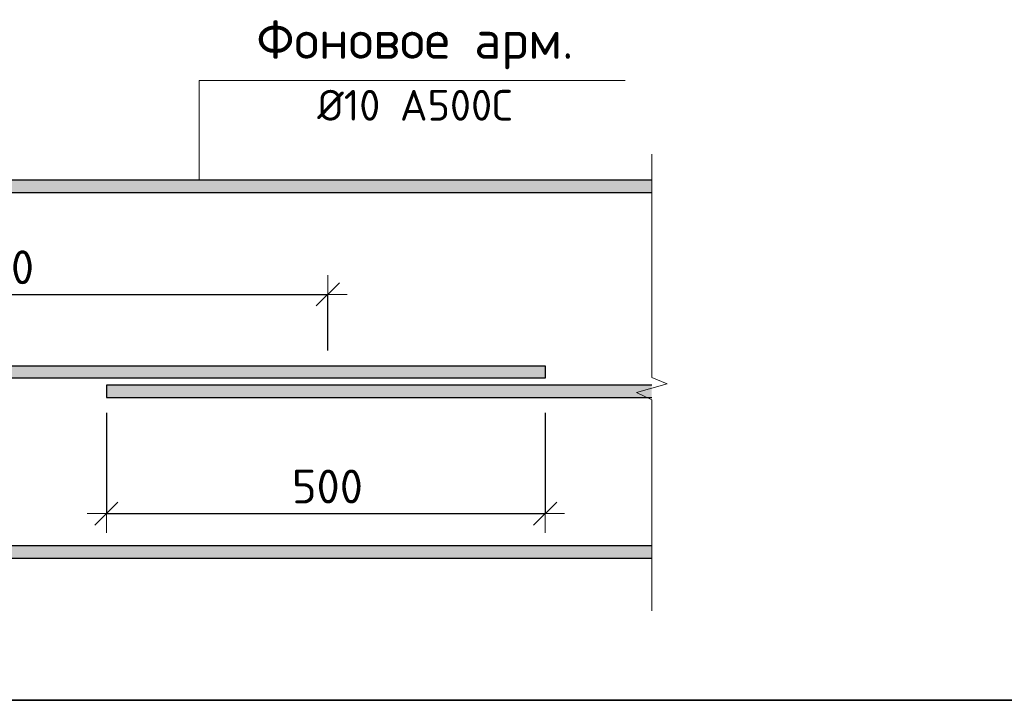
# Model space of a CAD drawing. Header units: metres. Extents: x -38 to 102, y -15 to 21.
# Tile 207 of 229: x 76.585 to 77.545, y 6.576 to 7.24. Entities that reach past the tile are written whole.
import ezdxf

# ---------------------------------------------------------------- set-up
doc = ezdxf.new("R2010")
doc.units = ezdxf.units.M
doc.header["$PDMODE"] = 65
for name, color, linetype, lineweight, true_color in [('XR$3$Арм.стержн.ниж.зоны Х', 7, 'Continuous', 35, 0xc600c6), ('XR$4$Арм.стержн.ниж.зоны Х', 7, 'Continuous', 35, 0xc600c6), ('XR$6$Арм.стержн.ниж.зоны Х', 7, 'Continuous', 35, 0xc600c6)]:
    doc.layers.add(name, color=color, linetype=linetype, lineweight=lineweight, true_color=true_color)
for name, color, linetype, lineweight in [('XR$3$Размерная линия_ общее', 7, 'Continuous', 13), ('XR$4$Размерная линия_ общее', 7, 'Continuous', 13), ('XR$5$Текст_ примечание', 7, 'Continuous', 13), ('XR$6$Размерная линия_ общее', 7, 'Continuous', 13)]:
    doc.layers.add(name, color=color, linetype=linetype, lineweight=lineweight)
doc.styles.add('ISOCPEUR', font='txt')
doc.dimstyles.new('DIMSTYLE_33', dxfattribs={"dimtxt": 0.033, "dimasz": 0.0375, "dimexe": 0, "dimexo": 0, "dimgap": 0.0165, "dimtad": 2, "dimdec": 0, "dimlfac": 1000, "dimrnd": 1, "dimzin": 12, "dimdsep": 46, "dimtxsty": 'ISOCPEUR', "dimblk1": 'ALL_ML_STRICH', "dimblk2": 'ALL_ML_STRICH', "dimsah": 1, "dimcen": 0, "dimclrd": 7, "dimclre": 256, "dimclrt": 7, "dimadec": 0, "dimazin": 0, "dimtfac": 1, "dimtdec": 0, "dimtix": 1, "dimtmove": 2, "dimatfit": 3, "dimfxl": 0, "dimtzin": 0, "dimlwd": 0, "dimlwe": -3, "dimarcsym": 0})
doc.dimstyles.new('DIMSTYLE_7', dxfattribs={"dimtxt": 0.033, "dimasz": 0.0375, "dimexe": 0, "dimexo": 0, "dimgap": 0.0165, "dimtad": 2, "dimdec": 0, "dimlfac": 1000, "dimrnd": 1, "dimzin": 12, "dimdsep": 46, "dimtxsty": 'ISOCPEUR', "dimblk1": 'ALL_ML_STRICH', "dimblk2": 'ALL_ML_STRICH', "dimsah": 1, "dimcen": 0, "dimclrd": 7, "dimclre": 256, "dimclrt": 7, "dimadec": 0, "dimazin": 0, "dimtfac": 1, "dimtdec": 0, "dimtix": 1, "dimtmove": 2, "dimatfit": 3, "dimfxl": 0, "dimtzin": 0, "dimlwd": 0, "dimlwe": -3, "dimarcsym": 0})
doc.dimstyles.new('DIMSTYLE_8', dxfattribs={"dimtxt": 0.033, "dimasz": 0.0375, "dimexe": 0, "dimexo": 0, "dimgap": 0.0165, "dimtad": 2, "dimdec": 0, "dimlfac": 1000, "dimrnd": 1, "dimzin": 12, "dimdsep": 46, "dimtxsty": 'ISOCPEUR', "dimblk1": 'ALL_ML_STRICH', "dimblk2": 'ALL_ML_STRICH', "dimsah": 1, "dimcen": 0, "dimclrd": 7, "dimclre": 256, "dimclrt": 7, "dimadec": 0, "dimazin": 0, "dimtfac": 1, "dimtdec": 0, "dimtix": 1, "dimtmove": 2, "dimatfit": 3, "dimfxl": 0, "dimtzin": 0, "dimlwd": 0, "dimlwe": -3, "dimarcsym": 0})

# ---------------------------------------------------------------- blocks, each defined once
blk = doc.blocks.new('ALL_ML_STRICH')
at = {"color": 0, "linetype": 'ByBlock', "lineweight": -2}
for p, q in [((-0.3, -0.3), (0.3, 0.3)), ((0, -0.5), (0, 0.5)), ((-1, 0), (0.5, 0))]:
    blk.add_line(p, q, dxfattribs=at)
blk = doc.blocks.new('*D41')
at = {"layer": 'DEFPOINTS', "color": 7, "linetype": 'Continuous', "lineweight": 13, "transparency": 33554687}
for p in [(76.21519, 7.07169), (76.21519, 6.97226), (76.88519, 6.90269)]:
    blk.add_point(p, dxfattribs=at)
at = {"layer": 'XR$3$Размерная линия_ общее', "color": 253, "linetype": 'Continuous', "lineweight": -2, "true_color": 0xa0a0a0, "transparency": 33554687}
for p, q in [((76.21519, 7.05669), (76.21519, 6.97226)), ((76.88519, 6.91769), (76.88519, 6.97226))]:
    blk.add_line(p, q, dxfattribs=at)
at = {"layer": 'XR$3$Размерная линия_ общее', "color": 7, "linetype": 'Continuous', "lineweight": -2, "transparency": 33554687}
blk.add_line((76.21519, 6.97226), (76.88519, 6.97226), dxfattribs=at)
at = {"layer": 'XR$3$Размерная линия_ общее', "color": 7, "linetype": 'Continuous', "lineweight": 13, "transparency": 33554687, "xscale": 0.0375, "yscale": 0.0375, "zscale": 0.0375, "rotation": 180}
blk.add_blockref('ALL_ML_STRICH', (76.21519, 6.97226), dxfattribs=at)
at = {"layer": 'XR$3$Размерная линия_ общее', "color": 7, "linetype": 'Continuous', "lineweight": 13, "transparency": 33554687, "xscale": 0.0375, "yscale": 0.0375, "zscale": 0.0375}
blk.add_blockref('ALL_ML_STRICH', (76.88519, 6.97226), dxfattribs=at)
at = {"layer": 'XR$3$Размерная линия_ общее', "color": 7, "linetype": 'Continuous', "lineweight": 13, "transparency": 33554687, "insert": (76.50564, 7.01526), "char_height": 0.033, "width": 0.00165, "attachment_point": 1, "line_spacing_factor": 0.60241, "style": 'ISOCPEUR'}
blk.add_mtext('≥650', dxfattribs=at)
blk = doc.blocks.new('*D42')
at = {"layer": 'DEFPOINTS', "color": 7, "linetype": 'Continuous', "lineweight": 13, "transparency": 33554687}
for p in [(76.66919, 6.87169), (77.09719, 6.87169), (76.66919, 6.75845)]:
    blk.add_point(p, dxfattribs=at)
at = {"layer": 'XR$3$Размерная линия_ общее', "color": 253, "linetype": 'Continuous', "lineweight": -2, "true_color": 0xa0a0a0, "transparency": 33554687}
for p, q in [((76.66919, 6.85669), (76.66919, 6.75845)), ((77.09719, 6.85669), (77.09719, 6.75845))]:
    blk.add_line(p, q, dxfattribs=at)
at = {"layer": 'XR$3$Размерная линия_ общее', "color": 7, "linetype": 'Continuous', "lineweight": -2, "transparency": 33554687}
blk.add_line((76.66919, 6.75845), (77.09719, 6.75845), dxfattribs=at)
at = {"layer": 'XR$3$Размерная линия_ общее', "color": 7, "linetype": 'Continuous', "lineweight": 13, "transparency": 33554687, "xscale": 0.0375, "yscale": 0.0375, "zscale": 0.0375, "rotation": 180}
blk.add_blockref('ALL_ML_STRICH', (76.66919, 6.75845), dxfattribs=at)
at = {"layer": 'XR$3$Размерная линия_ общее', "color": 7, "linetype": 'Continuous', "lineweight": 13, "transparency": 33554687, "xscale": 0.0375, "yscale": 0.0375, "zscale": 0.0375}
blk.add_blockref('ALL_ML_STRICH', (77.09719, 6.75845), dxfattribs=at)
at = {"layer": 'XR$3$Размерная линия_ общее', "color": 7, "linetype": 'Continuous', "lineweight": 13, "transparency": 33554687, "insert": (76.85019, 6.80145), "char_height": 0.033, "width": 0.00165, "attachment_point": 1, "line_spacing_factor": 0.60241, "style": 'ISOCPEUR'}
blk.add_mtext('500', dxfattribs=at)
blk = doc.blocks.new('ЭЛЕМЕНТ_УЗОРА_2')
at = {"color": 7, "linetype": 'Continuous', "lineweight": 13, "transparency": 33554687}
blk.add_line((77.20119, 6.66369), (77.20119, 6.66369), dxfattribs=at)
blk.add_lwpolyline([(77.20119, 7.10919), (77.20119, 6.89134), (77.21619, 6.8851), (77.18619, 6.87664), (77.20119, 6.86951), (77.20119, 6.66369)], dxfattribs=at)
blk = doc.blocks.new('*D254')
at = {"layer": 'DEFPOINTS', "color": 7, "linetype": 'Continuous', "lineweight": 13, "transparency": 33554687}
for p in [(76.21519, 7.07169), (76.21519, 6.97226), (76.88519, 6.90269)]:
    blk.add_point(p, dxfattribs=at)
at = {"layer": 'XR$4$Размерная линия_ общее', "color": 253, "linetype": 'Continuous', "lineweight": -2, "true_color": 0xa0a0a0, "transparency": 33554687}
for p, q in [((76.21519, 7.05669), (76.21519, 6.97226)), ((76.88519, 6.91769), (76.88519, 6.97226))]:
    blk.add_line(p, q, dxfattribs=at)
at = {"layer": 'XR$4$Размерная линия_ общее', "color": 7, "linetype": 'Continuous', "lineweight": -2, "transparency": 33554687}
blk.add_line((76.21519, 6.97226), (76.88519, 6.97226), dxfattribs=at)
at = {"layer": 'XR$4$Размерная линия_ общее', "color": 7, "linetype": 'Continuous', "lineweight": 13, "transparency": 33554687, "xscale": 0.0375, "yscale": 0.0375, "zscale": 0.0375, "rotation": 180}
blk.add_blockref('ALL_ML_STRICH', (76.21519, 6.97226), dxfattribs=at)
at = {"layer": 'XR$4$Размерная линия_ общее', "color": 7, "linetype": 'Continuous', "lineweight": 13, "transparency": 33554687, "xscale": 0.0375, "yscale": 0.0375, "zscale": 0.0375}
blk.add_blockref('ALL_ML_STRICH', (76.88519, 6.97226), dxfattribs=at)
at = {"layer": 'XR$4$Размерная линия_ общее', "color": 7, "linetype": 'Continuous', "lineweight": 13, "transparency": 33554687, "insert": (76.50564, 7.01526), "char_height": 0.033, "width": 0.00165, "attachment_point": 1, "line_spacing_factor": 0.60241, "style": 'ISOCPEUR'}
blk.add_mtext('≥650', dxfattribs=at)
blk = doc.blocks.new('*D255')
at = {"layer": 'DEFPOINTS', "color": 7, "linetype": 'Continuous', "lineweight": 13, "transparency": 33554687}
for p in [(76.66919, 6.87169), (77.09719, 6.87169), (76.66919, 6.75845)]:
    blk.add_point(p, dxfattribs=at)
at = {"layer": 'XR$4$Размерная линия_ общее', "color": 253, "linetype": 'Continuous', "lineweight": -2, "true_color": 0xa0a0a0, "transparency": 33554687}
for p, q in [((76.66919, 6.85669), (76.66919, 6.75845)), ((77.09719, 6.85669), (77.09719, 6.75845))]:
    blk.add_line(p, q, dxfattribs=at)
at = {"layer": 'XR$4$Размерная линия_ общее', "color": 7, "linetype": 'Continuous', "lineweight": -2, "transparency": 33554687}
blk.add_line((76.66919, 6.75845), (77.09719, 6.75845), dxfattribs=at)
at = {"layer": 'XR$4$Размерная линия_ общее', "color": 7, "linetype": 'Continuous', "lineweight": 13, "transparency": 33554687, "xscale": 0.0375, "yscale": 0.0375, "zscale": 0.0375, "rotation": 180}
blk.add_blockref('ALL_ML_STRICH', (76.66919, 6.75845), dxfattribs=at)
at = {"layer": 'XR$4$Размерная линия_ общее', "color": 7, "linetype": 'Continuous', "lineweight": 13, "transparency": 33554687, "xscale": 0.0375, "yscale": 0.0375, "zscale": 0.0375}
blk.add_blockref('ALL_ML_STRICH', (77.09719, 6.75845), dxfattribs=at)
at = {"layer": 'XR$4$Размерная линия_ общее', "color": 7, "linetype": 'Continuous', "lineweight": 13, "transparency": 33554687, "insert": (76.85019, 6.80145), "char_height": 0.033, "width": 0.00165, "attachment_point": 1, "line_spacing_factor": 0.60241, "style": 'ISOCPEUR'}
blk.add_mtext('500', dxfattribs=at)
blk = doc.blocks.new('ЭЛЕМЕНТ_УЗОРА_16')
at = {"color": 7, "linetype": 'Continuous', "lineweight": 13, "transparency": 33554687}
blk.add_line((77.20119, 6.66369), (77.20119, 6.66369), dxfattribs=at)
blk.add_lwpolyline([(77.20119, 7.10919), (77.20119, 6.89134), (77.21619, 6.8851), (77.18619, 6.87664), (77.20119, 6.86951), (77.20119, 6.66369)], dxfattribs=at)
blk = doc.blocks.new('*D582')
at = {"layer": 'DEFPOINTS', "color": 7, "linetype": 'Continuous', "lineweight": 13, "transparency": 33554687}
for p in [(76.21519, 7.07169), (76.21519, 6.97226), (76.88519, 6.90269)]:
    blk.add_point(p, dxfattribs=at)
at = {"layer": 'XR$6$Размерная линия_ общее', "color": 253, "linetype": 'Continuous', "lineweight": -2, "true_color": 0xa0a0a0, "transparency": 33554687}
for p, q in [((76.21519, 7.05669), (76.21519, 6.97226)), ((76.88519, 6.91769), (76.88519, 6.97226))]:
    blk.add_line(p, q, dxfattribs=at)
at = {"layer": 'XR$6$Размерная линия_ общее', "color": 7, "linetype": 'Continuous', "lineweight": -2, "transparency": 33554687}
blk.add_line((76.21519, 6.97226), (76.88519, 6.97226), dxfattribs=at)
at = {"layer": 'XR$6$Размерная линия_ общее', "color": 7, "linetype": 'Continuous', "lineweight": 13, "transparency": 33554687, "xscale": 0.0375, "yscale": 0.0375, "zscale": 0.0375, "rotation": 180}
blk.add_blockref('ALL_ML_STRICH', (76.21519, 6.97226), dxfattribs=at)
at = {"layer": 'XR$6$Размерная линия_ общее', "color": 7, "linetype": 'Continuous', "lineweight": 13, "transparency": 33554687, "xscale": 0.0375, "yscale": 0.0375, "zscale": 0.0375}
blk.add_blockref('ALL_ML_STRICH', (76.88519, 6.97226), dxfattribs=at)
at = {"layer": 'XR$6$Размерная линия_ общее', "color": 7, "linetype": 'Continuous', "lineweight": 13, "transparency": 33554687, "insert": (76.50564, 7.01526), "char_height": 0.033, "width": 0.00165, "attachment_point": 1, "line_spacing_factor": 0.60241, "style": 'ISOCPEUR'}
blk.add_mtext('≥650', dxfattribs=at)
blk = doc.blocks.new('*D583')
at = {"layer": 'DEFPOINTS', "color": 7, "linetype": 'Continuous', "lineweight": 13, "transparency": 33554687}
for p in [(76.66919, 6.87169), (77.09719, 6.87169), (76.66919, 6.75845)]:
    blk.add_point(p, dxfattribs=at)
at = {"layer": 'XR$6$Размерная линия_ общее', "color": 253, "linetype": 'Continuous', "lineweight": -2, "true_color": 0xa0a0a0, "transparency": 33554687}
for p, q in [((76.66919, 6.85669), (76.66919, 6.75845)), ((77.09719, 6.85669), (77.09719, 6.75845))]:
    blk.add_line(p, q, dxfattribs=at)
at = {"layer": 'XR$6$Размерная линия_ общее', "color": 7, "linetype": 'Continuous', "lineweight": -2, "transparency": 33554687}
blk.add_line((76.66919, 6.75845), (77.09719, 6.75845), dxfattribs=at)
at = {"layer": 'XR$6$Размерная линия_ общее', "color": 7, "linetype": 'Continuous', "lineweight": 13, "transparency": 33554687, "xscale": 0.0375, "yscale": 0.0375, "zscale": 0.0375, "rotation": 180}
blk.add_blockref('ALL_ML_STRICH', (76.66919, 6.75845), dxfattribs=at)
at = {"layer": 'XR$6$Размерная линия_ общее', "color": 7, "linetype": 'Continuous', "lineweight": 13, "transparency": 33554687, "xscale": 0.0375, "yscale": 0.0375, "zscale": 0.0375}
blk.add_blockref('ALL_ML_STRICH', (77.09719, 6.75845), dxfattribs=at)
at = {"layer": 'XR$6$Размерная линия_ общее', "color": 7, "linetype": 'Continuous', "lineweight": 13, "transparency": 33554687, "insert": (76.85019, 6.80145), "char_height": 0.033, "width": 0.00165, "attachment_point": 1, "line_spacing_factor": 0.60241, "style": 'ISOCPEUR'}
blk.add_mtext('500', dxfattribs=at)
blk = doc.blocks.new('ЭЛЕМЕНТ_УЗОРА_29')
at = {"color": 7, "linetype": 'Continuous', "lineweight": 13, "transparency": 33554687}
blk.add_line((77.20119, 6.66369), (77.20119, 6.66369), dxfattribs=at)
blk.add_lwpolyline([(77.20119, 7.10919), (77.20119, 6.89134), (77.21619, 6.8851), (77.18619, 6.87664), (77.20119, 6.86951), (77.20119, 6.66369)], dxfattribs=at)

msp = doc.modelspace()

# ---------------------------------------------------------------- hatches: boundary and pattern name
at = {"linetype": 'Continuous', "lineweight": 13, "true_color": 0xc8c8c8, "transparency": 33554687}
for points in [[(76.01219, 7.08369), (76.01219, 7.07169), (77.20119, 7.07169), (77.20119, 7.08369)], [(76.01219, 7.08369), (76.01219, 7.07169), (77.20119, 7.07169), (77.20119, 7.08369)], [(76.01219, 7.08369), (76.01219, 7.07169), (77.20119, 7.07169), (77.20119, 7.08369)], [(75.94119, 6.89069), (77.09719, 6.89069), (77.09719, 6.90269), (75.94119, 6.90269)], [(75.94119, 6.89069), (77.09719, 6.89069), (77.09719, 6.90269), (75.94119, 6.90269)], [(75.94119, 6.89069), (77.09719, 6.89069), (77.09719, 6.90269), (75.94119, 6.90269)], [(76.66919, 6.88369), (76.66919, 6.87169), (77.20119, 6.87169), (77.20119, 6.88369)], [(76.66919, 6.88369), (76.66919, 6.87169), (77.20119, 6.87169), (77.20119, 6.88369)], [(76.66919, 6.88369), (76.66919, 6.87169), (77.20119, 6.87169), (77.20119, 6.88369)], [(76.01219, 6.72714), (76.01219, 6.71514), (77.20119, 6.71514), (77.20119, 6.72714)], [(76.01219, 6.72714), (76.01219, 6.71514), (77.20119, 6.71514), (77.20119, 6.72714)], [(76.01219, 6.72714), (76.01219, 6.71514), (77.20119, 6.71514), (77.20119, 6.72714)]]:
    msp.add_hatch(color=9, dxfattribs=at).paths.add_polyline_path(points)

# ---------------------------------------------------------------- linework, layer by layer
at = {"color": 7, "linetype": 'Continuous', "lineweight": 13, "transparency": 33554687}
msp.add_lwpolyline([(76.75969, 7.08369), (76.75969, 7.18081), (77.17519, 7.18081)], dxfattribs=at)
msp.add_lwpolyline([(76.75969, 7.08369), (76.75969, 7.18081), (77.17519, 7.18081)], dxfattribs=at)
msp.add_lwpolyline([(76.75969, 7.08369), (76.75969, 7.18081), (77.17519, 7.18081)], dxfattribs=at)
at = {"layer": 'XR$3$Арм.стержн.ниж.зоны Х', "color": 7, "linetype": 'Continuous', "lineweight": 25, "transparency": 33554687}
for points in [[(77.20119, 7.08369), (76.01219, 7.08369), (76.01219, 7.07169), (77.20119, 7.07169)], [(75.94119, 6.90269), (77.09719, 6.90269), (77.09719, 6.89069), (75.94119, 6.89069)], [(77.20119, 6.88369), (76.66919, 6.88369), (76.66919, 6.87169), (77.20119, 6.87169)], [(77.20119, 6.72714), (76.01219, 6.72714), (76.01219, 6.71514), (77.20119, 6.71514)]]:
    msp.add_lwpolyline(points, dxfattribs=at)
at = {"layer": 'XR$4$Арм.стержн.ниж.зоны Х', "color": 7, "linetype": 'Continuous', "lineweight": 25, "transparency": 33554687}
for points in [[(77.20119, 7.08369), (76.01219, 7.08369), (76.01219, 7.07169), (77.20119, 7.07169)], [(75.94119, 6.90269), (77.09719, 6.90269), (77.09719, 6.89069), (75.94119, 6.89069)], [(77.20119, 6.88369), (76.66919, 6.88369), (76.66919, 6.87169), (77.20119, 6.87169)], [(77.20119, 6.72714), (76.01219, 6.72714), (76.01219, 6.71514), (77.20119, 6.71514)]]:
    msp.add_lwpolyline(points, dxfattribs=at)
at = {"layer": 'XR$5$Текст_ примечание', "color": 7, "linetype": 'Continuous', "lineweight": 35, "transparency": 33554687}
msp.add_line((70.47573, 6.57641), (88.97573, 6.57641), dxfattribs=at)
at = {"layer": 'XR$6$Арм.стержн.ниж.зоны Х', "color": 7, "linetype": 'Continuous', "lineweight": 25, "transparency": 33554687}
for points in [[(77.20119, 7.08369), (76.01219, 7.08369), (76.01219, 7.07169), (77.20119, 7.07169)], [(75.94119, 6.90269), (77.09719, 6.90269), (77.09719, 6.89069), (75.94119, 6.89069)], [(77.20119, 6.88369), (76.66919, 6.88369), (76.66919, 6.87169), (77.20119, 6.87169)], [(77.20119, 6.72714), (76.01219, 6.72714), (76.01219, 6.71514), (77.20119, 6.71514)]]:
    msp.add_lwpolyline(points, dxfattribs=at)

# ---------------------------------------------------------------- block references
at = {"color": 7, "linetype": 'Continuous', "lineweight": 13, "transparency": 33554687}
for name in ['ЭЛЕМЕНТ_УЗОРА_2', 'ЭЛЕМЕНТ_УЗОРА_16', 'ЭЛЕМЕНТ_УЗОРА_29']:
    msp.add_blockref(name, (0, 0), dxfattribs=at)

# ---------------------------------------------------------------- texts
at = {"color": 7, "linetype": 'Continuous', "lineweight": 13, "transparency": 33554687, "insert": (76.97019, 7.23956), "char_height": 0.0375, "width": 0.3287813, "attachment_point": 2, "line_spacing_factor": 1.084337}
msp.add_mtext('\\A1;{\\fISOCPEUR|i0|b0;\\H0.037500;\\W1.000000;\\C7;Фоновое арм.}\\P{\\fISOCPEUR|i0|b0;\\H0.030000;\\W1.000000;\\C7;Ø10 А500С}\\P', dxfattribs=at)
msp.add_mtext('\\A1;{\\fISOCPEUR|i0|b0;\\H0.037500;\\W1.000000;\\C7;Фоновое арм.}\\P{\\fISOCPEUR|i0|b0;\\H0.030000;\\W1.000000;\\C7;Ø10 А500С}\\P', dxfattribs=at)
msp.add_mtext('\\A1;{\\fISOCPEUR|i0|b0;\\H0.037500;\\W1.000000;\\C7;Фоновое арм.}\\P{\\fISOCPEUR|i0|b0;\\H0.030000;\\W1.000000;\\C7;Ø10 А500С}\\P', dxfattribs=at)

# ---------------------------------------------------------------- dimensions: what is measured, and where the dimension line sits
at = {"layer": 'XR$3$Размерная линия_ общее', "color": 7, "linetype": 'Continuous', "lineweight": 13, "transparency": 33554687}
for base, p1, p2, text, dimstyle, override, picture, middle in [((76.88519, 6.97226), (76.21519, 7.05669), (76.88519, 6.91769), '≥650', 'DIMSTYLE_7', {"dimpost": '≥<>', "dimclrd": 7, "dimclre": 253, "dimclrt": 7, "dimlwd": 0, "dimlwe": 65533}, '*D41', (76.55019, 6.98876)), ((77.09719, 6.75845), (76.66919, 6.85669), (77.09719, 6.85669), '500', 'DIMSTYLE_8', {"dimpost": '<>', "dimclrd": 7, "dimclre": 253, "dimclrt": 7, "dimlwd": 0, "dimlwe": 65533}, '*D42', (76.88319, 6.77495))]:
    dim = msp.add_linear_dim(base=base, p1=p1, p2=p2, text=text, dimstyle=dimstyle, override=override, dxfattribs=at)
    dim.commit()
    dim.dimension.update_dxf_attribs({"geometry": picture, "text_midpoint": middle, "dimtype": 160})
at = {"layer": 'XR$4$Размерная линия_ общее', "color": 7, "linetype": 'Continuous', "lineweight": 13, "transparency": 33554687}
for base, p1, p2, text, dimstyle, override, picture, middle in [((76.88519, 6.97226), (76.21519, 7.05669), (76.88519, 6.91769), '≥650', 'DIMSTYLE_33', {"dimpost": '≥<>', "dimclrd": 7, "dimclre": 253, "dimclrt": 7, "dimlwd": 0, "dimlwe": 65533}, '*D254', (76.55019, 6.98876)), ((77.09719, 6.75845), (76.66919, 6.85669), (77.09719, 6.85669), '500', 'DIMSTYLE_8', {"dimpost": '<>', "dimclrd": 7, "dimclre": 253, "dimclrt": 7, "dimlwd": 0, "dimlwe": 65533}, '*D255', (76.88319, 6.77495))]:
    dim = msp.add_linear_dim(base=base, p1=p1, p2=p2, text=text, dimstyle=dimstyle, override=override, dxfattribs=at)
    dim.commit()
    dim.dimension.update_dxf_attribs({"geometry": picture, "text_midpoint": middle, "dimtype": 160})
at = {"layer": 'XR$6$Размерная линия_ общее', "color": 7, "linetype": 'Continuous', "lineweight": 13, "transparency": 33554687}
for base, p1, p2, text, dimstyle, override, picture, middle in [((76.88519, 6.97226), (76.21519, 7.05669), (76.88519, 6.91769), '≥650', 'DIMSTYLE_33', {"dimpost": '≥<>', "dimclrd": 7, "dimclre": 253, "dimclrt": 7, "dimlwd": 0, "dimlwe": 65533}, '*D582', (76.55019, 6.98876)), ((77.09719, 6.75845), (76.66919, 6.85669), (77.09719, 6.85669), '500', 'DIMSTYLE_8', {"dimpost": '<>', "dimclrd": 7, "dimclre": 253, "dimclrt": 7, "dimlwd": 0, "dimlwe": 65533}, '*D583', (76.88319, 6.77495))]:
    dim = msp.add_linear_dim(base=base, p1=p1, p2=p2, text=text, dimstyle=dimstyle, override=override, dxfattribs=at)
    dim.commit()
    dim.dimension.update_dxf_attribs({"geometry": picture, "text_midpoint": middle, "dimtype": 160})

doc.saveas('drawing.dxf')
